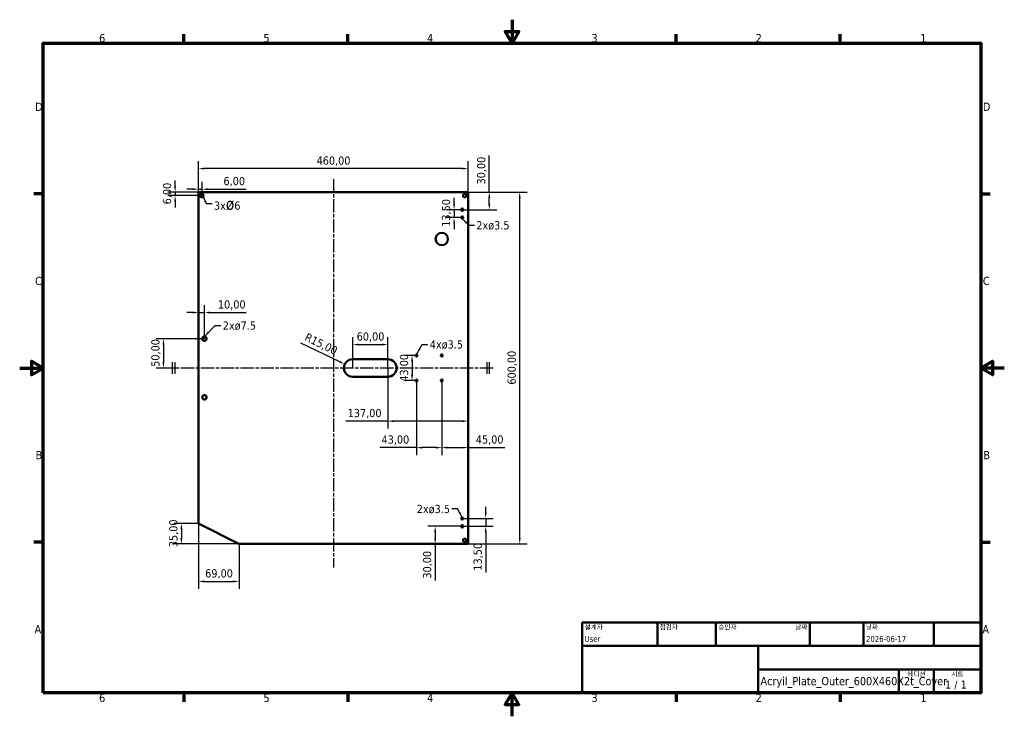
# Model space of a CAD drawing. Header units: millimetres. Extents: x 0 to 1680, y 0 to 1188.
import ezdxf
from ezdxf.enums import TextEntityAlignment as Align

# ---------------------------------------------------------------- set-up
doc = ezdxf.new("R2010")
doc.units = ezdxf.units.MM
doc.header["$LTSCALE"] = 4
doc.linetypes.add('CHAIN', pattern=[0.3543, 0.2362, -0.0295, 0.0591, -0.0295])
for name, color, linetype, lineweight in [('경계(ISO)', 7, 'Continuous', 70), ('기호(ISO)', 7, 'Continuous', 25), ('스케치 형상(ISO)', 7, 'Continuous', 25), ('외형선(ISO)', 7, 'Continuous', 50), ('제목(ISO)', 7, 'Continuous', 50), ('중심선(ISO)', 7, 'Continuous', 25), ('치수(ISO)', 7, 'Continuous', 25)]:
    doc.layers.add(name, color=color, linetype=linetype, lineweight=lineweight)
doc.styles.add('주 텍스트 (ISO)', font='tahoma.ttf')
doc.styles.add('텍스트 스타일39', font='tahoma.ttf')
doc.styles.add('텍스트 스타일41', font='tahoma.ttf')
doc.dimstyles.new('기본값 (ISO)', dxfattribs={"dimscale": 4, "dimtxt": 3.5, "dimasz": 2.5, "dimexe": 3.175, "dimexo": 0, "dimgap": 0.762, "dimtad": 1, "dimzin": 0, "dimtxsty": '주 텍스트 (ISO)', "dimcen": 0.09, "dimdle": 10, "dimclrd": 256, "dimclre": 256, "dimclrt": 256, "dimazin": 0, "dimtfac": 1.001486, "dimtmove": 0, "dimatfit": 3, "dimfxl": 0, "dimtolj": 1, "dimtzin": 0, "dimlwd": -1, "dimlwe": -1, "dimarcsym": 0})
doc.dimstyles.new('기본값 - 방법 1b (ISO)$7', dxfattribs={"dimscale": 4, "dimtxt": 3.5, "dimasz": 2.5, "dimexe": 3.175, "dimexo": 0, "dimgap": 0.762, "dimtad": 1, "dimtoh": 1, "dimtxsty": '주 텍스트 (ISO)', "dimcen": 0.09, "dimdle": 10, "dimclrd": 256, "dimclre": 256, "dimclrt": 256, "dimazin": 2, "dimtfac": 1, "dimtmove": 0, "dimatfit": 3, "dimfxl": 0, "dimtolj": 1, "dimlwd": -1, "dimlwe": -1, "dimarcsym": 0})

# ---------------------------------------------------------------- blocks, each defined once
blk = doc.blocks.new('경계 기본 경계')
at = {"layer": '경계(ISO)'}
for p, q in [((70, 287), (70, 290.9)), ((140, 287), (140, 290.9)), ((280, 287), (280, 290.9)), ((350, 287), (350, 290.9)), ((10, 222.75), (6.1, 222.75)), ((410, 222.75), (413.9, 222.75)), ((10, 74.25), (6.1, 74.25)), ((410, 74.25), (413.9, 74.25)), ((70, 10), (70, 6.1)), ((140, 10), (140, 6.1)), ((280, 10), (280, 6.1)), ((350, 10), (350, 6.1))]:
    blk.add_line(p, q, dxfattribs=at)
at = {"layer": '경계(ISO)', "flags": 128}
for points in [[(210, 297), (210, 287), (207.11, 292), (212.89, 292), (210, 287)], [(10, 10), (10, 287), (410, 287), (410, 10), (10, 10)], [(0, 148.5), (10, 148.5), (5, 151.39), (5, 145.61), (10, 148.5)], [(420, 148.5), (410, 148.5), (415, 151.39), (415, 145.61), (410, 148.5)], [(210, 0), (210, 10), (207.11, 5), (212.89, 5), (210, 10)]]:
    blk.add_lwpolyline(points, dxfattribs=at)
at = {"layer": '경계(ISO)', "char_height": 3.5, "attachment_point": 7, "style": '주 텍스트 (ISO)'}
for s, insert in [('6', (33.88, 287.33)), ('5', (103.98, 287.33)), ('4', (173.78, 287.4)), ('3', (243.91, 287.33)), ('2', (313.94, 287.4)), ('1', (384.21, 287.4)), ('D', (6.57, 258.13)), ('D', (410.87, 258.13)), ('C', (6.56, 183.81)), ('C', (410.86, 183.81)), ('B', (6.78, 109.63)), ('B', (411.08, 109.63)), ('A', (6.36, 35.38)), ('A', (410.66, 35.38)), ('6', (33.88, 6.03)), ('5', (103.98, 6.03)), ('4', (173.78, 6.1)), ('3', (243.91, 6.03)), ('2', (313.94, 6.1)), ('1', (384.21, 6.1))]:
    blk.add_mtext(s, dxfattribs=dict(at, insert=insert))
blk = doc.blocks.new('제목 블록 ISO')
at = {"layer": '제목(ISO)'}
for p, q in [((270.07, 130), (100.07, 130)), ((100.07, 130), (100.07, 100)), ((132.07, 120), (132.07, 130)), ((157.07, 120), (157.07, 130)), ((197.07, 120), (197.07, 130)), ((220.07, 120), (220.07, 130)), ((250.07, 120), (250.07, 130)), ((270.07, 100), (270.07, 130)), ((100.07, 120), (270.07, 120)), ((175.07, 120), (175.07, 100)), ((270.07, 110), (175.07, 110)), ((235.07, 100), (235.07, 110)), ((250.07, 100), (250.07, 110)), ((100.07, 100), (270.07, 100))]:
    blk.add_line(p, q, dxfattribs=at)
at = {"layer": '제목(ISO)', "style": '텍스트 스타일41'}
for s, p in [('설계자', (101.07, 129)), ('점검자', (133.07, 129)), ('승인자', (158.07, 129)), ('날짜', (221.07, 129))]:
    blk.add_text(s, height=2, dxfattribs=at).set_placement(p, align=Align.TOP_LEFT)
blk.add_text('날짜', height=2, dxfattribs=at).set_placement((196.07, 129), align=Align.TOP_RIGHT)
for s, p in [('에디션', (242.57, 109)), ('시트', (260.07, 109))]:
    blk.add_text(s, height=2, dxfattribs=at).set_placement(p, align=Align.TOP_CENTER)
at = {"layer": '제목(ISO)', "style": '주 텍스트 (ISO)'}
blk.add_text('1 / 1 ', height=3.5, dxfattribs=at).set_placement((260.07, 103.5), align=Align.MIDDLE_CENTER)
at = {"layer": '제목(ISO)', "style": '텍스트 스타일39'}
for tag, p in [('작성자', (101.07, 121)), ('점검자', (133.07, 121)), ('엔지니어링_승인자', (158.07, 121)), ('작성_날짜', (221.07, 121))]:
    blk.add_attdef(tag, text='', height=2.5, dxfattribs=at).set_placement(p, align=Align.BOTTOM_LEFT)
blk.add_attdef('엔지니어링_승인_날짜', text='', height=2.5, dxfattribs=at).set_placement((196.07, 121), align=Align.BOTTOM_RIGHT)
at = {"layer": '제목(ISO)', "style": '주 텍스트 (ISO)'}
for tag, p in [('제목', (222.57, 115)), ('회사', (137.41, 109.96)), ('리비전_번호', (242.57, 103.5))]:
    blk.add_attdef(tag, text='', height=3.5, dxfattribs=at).set_placement(p, align=Align.MIDDLE_CENTER)
blk.add_attdef('부품_번호', text='', height=3.5, dxfattribs=at).set_placement((176.07, 105), align=Align.MIDDLE_LEFT)
blk = doc.blocks.new('*D8')
at = {"layer": 'Defpoints', "color": 0, "transparency": 16777216}
for p in [(305.2, 934), (305.2, 894), (765.2, 894)]:
    blk.add_point(p, dxfattribs=at)
at = {"layer": '치수(ISO)', "transparency": 16777216}
for p, q in [((305.2, 894), (305.2, 946.7)), ((765.2, 894), (765.2, 946.7)), ((755.2, 934), (315.2, 934))]:
    blk.add_line(p, q, dxfattribs=at)
for points in [[(315.2, 935.7), (315.2, 932.3), (305.2, 934)], [(755.2, 935.7), (755.2, 932.3), (765.2, 934)]]:
    blk.add_solid(points, dxfattribs=at)
at = {"layer": '치수(ISO)', "transparency": 16777216, "insert": (506.6, 954.8), "char_height": 14, "attachment_point": 1, "style": '주 텍스트 (ISO)'}
blk.add_mtext('\\A1;460,00', dxfattribs=at)
blk = doc.blocks.new('*D9')
at = {"layer": 'Defpoints', "color": 0, "transparency": 16777216}
for p in [(765.2, 894), (853.2, 894), (765.2, 294)]:
    blk.add_point(p, dxfattribs=at)
at = {"layer": '치수(ISO)', "transparency": 16777216}
for p, q in [((765.2, 894), (865.9, 894)), ((853.2, 304), (853.2, 884)), ((765.2, 294), (865.9, 294))]:
    blk.add_line(p, q, dxfattribs=at)
for points in [[(851.5, 884), (854.8, 884), (853.2, 894)], [(851.5, 304), (854.8, 304), (853.2, 294)]]:
    blk.add_solid(points, dxfattribs=at)
at = {"layer": '치수(ISO)', "transparency": 16777216, "insert": (832.4, 565.6), "char_height": 14, "attachment_point": 1, "rotation": 90, "style": '주 텍스트 (ISO)'}
blk.add_mtext('\\A1;600,00', dxfattribs=at)
blk = doc.blocks.new('*D10')
at = {"layer": 'Defpoints', "color": 0, "transparency": 16777216}
for p in [(305.2, 329), (275.9, 294), (374.2, 294)]:
    blk.add_point(p, dxfattribs=at)
at = {"layer": '치수(ISO)', "transparency": 16777216}
for p, q in [((305.2, 329), (263.2, 329)), ((275.9, 319), (275.9, 304)), ((374.2, 294), (263.2, 294))]:
    blk.add_line(p, q, dxfattribs=at)
for points in [[(274.2, 319), (277.6, 319), (275.9, 329)], [(274.2, 304), (277.6, 304), (275.9, 294)]]:
    blk.add_solid(points, dxfattribs=at)
at = {"layer": '치수(ISO)', "transparency": 16777216, "insert": (255.1, 288.4), "char_height": 14, "attachment_point": 1, "rotation": 90, "style": '주 텍스트 (ISO)'}
blk.add_mtext('\\A1;\\fTahoma|b0|i0;35,00\\P', dxfattribs=at)
blk = doc.blocks.new('*D11')
at = {"layer": 'Defpoints', "color": 0, "transparency": 16777216}
for p in [(305.2, 329), (374.2, 294), (374.2, 230)]:
    blk.add_point(p, dxfattribs=at)
at = {"layer": '치수(ISO)', "transparency": 16777216}
for p, q in [((305.2, 329), (305.2, 217.3)), ((374.2, 294), (374.2, 217.3)), ((315.2, 230), (364.2, 230))]:
    blk.add_line(p, q, dxfattribs=at)
for points in [[(315.2, 231.7), (315.2, 228.3), (305.2, 230)], [(364.2, 231.7), (364.2, 228.3), (374.2, 230)]]:
    blk.add_solid(points, dxfattribs=at)
at = {"layer": '치수(ISO)', "transparency": 16777216, "insert": (316.5, 250.8), "char_height": 14, "attachment_point": 1, "style": '주 텍스트 (ISO)'}
blk.add_mtext('\\A1;69,00', dxfattribs=at)
blk = doc.blocks.new('*D12')
at = {"layer": 'Defpoints', "color": 0, "transparency": 16777216}
for p in [(677.2, 615.5), (669.5, 572.5), (677.2, 572.5)]:
    blk.add_point(p, dxfattribs=at)
at = {"layer": '치수(ISO)', "transparency": 16777216}
for p, q in [((677.2, 615.5), (656.8, 615.5)), ((669.5, 605.5), (669.5, 582.5)), ((677.2, 572.5), (656.8, 572.5))]:
    blk.add_line(p, q, dxfattribs=at)
for points in [[(667.8, 605.5), (671.1, 605.5), (669.5, 615.5)], [(667.8, 582.5), (671.1, 582.5), (669.5, 572.5)]]:
    blk.add_solid(points, dxfattribs=at)
at = {"layer": '치수(ISO)', "transparency": 16777216, "insert": (648.7, 570.6), "char_height": 14, "attachment_point": 1, "rotation": 90, "style": '주 텍스트 (ISO)'}
blk.add_mtext('\\A1;43,00', dxfattribs=at)
blk = doc.blocks.new('*D13')
at = {"layer": 'Defpoints', "color": 0, "transparency": 16777216}
for p in [(677.2, 572.5), (720.2, 572.5), (677.2, 458.2)]:
    blk.add_point(p, dxfattribs=at)
at = {"layer": '치수(ISO)', "transparency": 16777216}
for p, q in [((677.2, 572.5), (677.2, 445.5)), ((720.2, 572.5), (720.2, 445.5)), ((677.2, 458.2), (614.4, 458.2)), ((710.2, 458.2), (687.2, 458.2))]:
    blk.add_line(p, q, dxfattribs=at)
for points in [[(687.2, 459.8), (687.2, 456.5), (677.2, 458.2)], [(710.2, 459.8), (710.2, 456.5), (720.2, 458.2)]]:
    blk.add_solid(points, dxfattribs=at)
at = {"layer": '치수(ISO)', "transparency": 16777216, "insert": (617.4, 479), "char_height": 14, "attachment_point": 1, "style": '주 텍스트 (ISO)'}
blk.add_mtext('\\A1;43,00', dxfattribs=at)
blk = doc.blocks.new('*D14')
at = {"layer": 'Defpoints', "color": 0, "transparency": 16777216}
for p in [(628.2, 634), (568.2, 594), (628.2, 594)]:
    blk.add_point(p, dxfattribs=at)
at = {"layer": '치수(ISO)', "transparency": 16777216}
for p, q in [((568.2, 594), (568.2, 646.7)), ((628.2, 594), (628.2, 646.7)), ((578.2, 634), (618.2, 634))]:
    blk.add_line(p, q, dxfattribs=at)
for points in [[(578.2, 635.7), (578.2, 632.3), (568.2, 634)], [(618.2, 635.7), (618.2, 632.3), (628.2, 634)]]:
    blk.add_solid(points, dxfattribs=at)
at = {"layer": '치수(ISO)', "transparency": 16777216, "insert": (575, 654.8), "char_height": 14, "attachment_point": 1, "style": '주 텍스트 (ISO)'}
blk.add_mtext('\\A1;60,00', dxfattribs=at)
blk = doc.blocks.new('*D15')
at = {"layer": 'Defpoints', "color": 0, "transparency": 16777216}
for p in [(554.7, 600.5), (568.2, 594)]:
    blk.add_point(p, dxfattribs=at)
at = {"layer": '치수(ISO)', "transparency": 16777216}
blk.add_line((479.2, 636.9), (545.7, 604.9), dxfattribs=at)
blk.add_solid([(546.4, 606.4), (544.9, 603.4), (554.7, 600.5)], dxfattribs=at)
at = {"layer": '치수(ISO)', "transparency": 16777216, "insert": (491, 654.3), "char_height": 14, "attachment_point": 1, "rotation": 334.2621, "style": '주 텍스트 (ISO)'}
blk.add_mtext('\\A1;R15,00', dxfattribs=at)
blk = doc.blocks.new('*D16')
at = {"layer": 'Defpoints', "color": 0, "transparency": 16777216}
for p in [(305.2, 898.9), (305.2, 894), (311.2, 888)]:
    blk.add_point(p, dxfattribs=at)
at = {"layer": '치수(ISO)', "transparency": 16777216}
for p, q in [((305.2, 894), (305.2, 911.6)), ((311.2, 888), (311.2, 911.6)), ((295.2, 898.9), (285.2, 898.9)), ((305.2, 898.9), (311.2, 898.9)), ((321.2, 898.9), (386.5, 898.9))]:
    blk.add_line(p, q, dxfattribs=at)
for points in [[(295.2, 900.6), (295.2, 897.3), (305.2, 898.9)], [(321.2, 900.6), (321.2, 897.3), (311.2, 898.9)]]:
    blk.add_solid(points, dxfattribs=at)
at = {"layer": '치수(ISO)', "transparency": 16777216, "insert": (347.7, 919.8), "char_height": 14, "attachment_point": 1, "style": '주 텍스트 (ISO)'}
blk.add_mtext('\\A1;6,00', dxfattribs=at)
blk = doc.blocks.new('*D17')
at = {"layer": 'Defpoints', "color": 0, "transparency": 16777216}
for p in [(305.2, 894), (265.2, 888), (311.2, 888)]:
    blk.add_point(p, dxfattribs=at)
at = {"layer": '치수(ISO)', "transparency": 16777216}
for p, q in [((265.2, 904), (265.2, 914)), ((305.2, 894), (252.5, 894)), ((265.2, 894), (265.2, 888)), ((311.2, 888), (252.5, 888)), ((265.2, 878), (265.2, 868))]:
    blk.add_line(p, q, dxfattribs=at)
for points in [[(263.5, 904), (266.8, 904), (265.2, 894)], [(263.5, 878), (266.8, 878), (265.2, 888)]]:
    blk.add_solid(points, dxfattribs=at)
at = {"layer": '치수(ISO)', "transparency": 16777216, "insert": (244.4, 873.1), "char_height": 14, "attachment_point": 1, "rotation": 90, "style": '주 텍스트 (ISO)'}
blk.add_mtext('\\A1;6,00', dxfattribs=at)
blk = doc.blocks.new('*D18')
at = {"layer": 'Defpoints', "color": 0, "transparency": 16777216}
for p in [(720.2, 572.5), (765.2, 503.4), (720.2, 458.2)]:
    blk.add_point(p, dxfattribs=at)
at = {"layer": '치수(ISO)', "transparency": 16777216}
for p, q in [((720.2, 572.5), (720.2, 445.5)), ((730.2, 458.2), (755.2, 458.2)), ((765.2, 458.2), (828, 458.2))]:
    blk.add_line(p, q, dxfattribs=at)
for points in [[(730.2, 459.9), (730.2, 456.6), (720.2, 458.2)], [(755.2, 459.9), (755.2, 456.6), (765.2, 458.2)]]:
    blk.add_solid(points, dxfattribs=at)
at = {"layer": '치수(ISO)', "transparency": 16777216, "insert": (778.2, 479.1), "char_height": 14, "attachment_point": 1, "style": '주 텍스트 (ISO)'}
blk.add_mtext('\\A1;45,00', dxfattribs=at)
blk = doc.blocks.new('*D19')
at = {"layer": 'Defpoints', "color": 0, "transparency": 16777216}
for p in [(628.2, 594), (765.2, 503.4), (765.2, 503.4)]:
    blk.add_point(p, dxfattribs=at)
at = {"layer": '치수(ISO)', "transparency": 16777216}
for p, q in [((628.2, 594), (628.2, 490.7)), ((628.2, 503.4), (556.6, 503.4)), ((755.2, 503.4), (638.2, 503.4))]:
    blk.add_line(p, q, dxfattribs=at)
for points in [[(638.2, 505), (638.2, 501.7), (628.2, 503.4)], [(755.2, 505), (755.2, 501.7), (765.2, 503.4)]]:
    blk.add_solid(points, dxfattribs=at)
at = {"layer": '치수(ISO)', "transparency": 16777216, "insert": (559.6, 524.2), "char_height": 14, "attachment_point": 1, "style": '주 텍스트 (ISO)'}
blk.add_mtext('\\A1;137,00', dxfattribs=at)
blk = doc.blocks.new('*D20')
at = {"layer": 'Defpoints', "color": 0, "transparency": 16777216}
for p in [(315.2, 644), (245.3, 594), (252.8, 594)]:
    blk.add_point(p, dxfattribs=at)
at = {"layer": '치수(ISO)', "transparency": 16777216}
for p, q in [((315.2, 644), (232.6, 644)), ((245.3, 634), (245.3, 604)), ((252.8, 594), (232.6, 594))]:
    blk.add_line(p, q, dxfattribs=at)
for points in [[(243.6, 634), (247, 634), (245.3, 644)], [(243.6, 604), (247, 604), (245.3, 594)]]:
    blk.add_solid(points, dxfattribs=at)
at = {"layer": '치수(ISO)', "transparency": 16777216, "insert": (224.5, 596), "char_height": 14, "attachment_point": 1, "rotation": 90, "style": '주 텍스트 (ISO)'}
blk.add_mtext('\\A1;50,00', dxfattribs=at)
blk = doc.blocks.new('*D21')
at = {"layer": 'Defpoints', "color": 0, "transparency": 16777216}
for p in [(305.2, 679), (315.2, 688.6), (315.2, 644)]:
    blk.add_point(p, dxfattribs=at)
at = {"layer": '치수(ISO)', "transparency": 16777216}
for p, q in [((315.2, 644), (315.2, 701.3)), ((295.2, 688.6), (285.2, 688.6)), ((305.2, 688.6), (315.2, 688.6)), ((325.2, 688.6), (386.2, 688.6))]:
    blk.add_line(p, q, dxfattribs=at)
for points in [[(295.2, 690.3), (295.2, 686.9), (305.2, 688.6)], [(325.2, 690.3), (325.2, 686.9), (315.2, 688.6)]]:
    blk.add_solid(points, dxfattribs=at)
at = {"layer": '치수(ISO)', "transparency": 16777216, "insert": (338.2, 709.4), "char_height": 14, "attachment_point": 1, "style": '주 텍스트 (ISO)'}
blk.add_mtext('\\A1;10,00', dxfattribs=at)
blk = doc.blocks.new('*D22')
at = {"layer": 'Defpoints', "color": 0, "transparency": 16777216}
for p in [(755.2, 864), (741.2, 850.5), (755.2, 850.5)]:
    blk.add_point(p, dxfattribs=at)
at = {"layer": '치수(ISO)', "transparency": 16777216}
for p, q in [((741.2, 874), (741.2, 884)), ((755.2, 864), (728.5, 864)), ((741.2, 864), (741.2, 850.5)), ((755.2, 850.5), (728.5, 850.5)), ((741.2, 840.5), (741.2, 830.5))]:
    blk.add_line(p, q, dxfattribs=at)
for points in [[(739.6, 874), (742.9, 874), (741.2, 864)], [(739.6, 840.5), (742.9, 840.5), (741.2, 850.5)]]:
    blk.add_solid(points, dxfattribs=at)
at = {"layer": '치수(ISO)', "transparency": 16777216, "insert": (720.4, 834.8), "char_height": 14, "attachment_point": 1, "rotation": 90, "style": '주 텍스트 (ISO)'}
blk.add_mtext('\\A1;13,50', dxfattribs=at)
blk = doc.blocks.new('*D23')
at = {"layer": 'Defpoints', "color": 0, "transparency": 16777216}
for p in [(765.2, 894), (755.2, 864), (801.2, 864)]:
    blk.add_point(p, dxfattribs=at)
at = {"layer": '치수(ISO)', "transparency": 16777216}
for p, q in [((801.2, 894), (801.2, 956.3)), ((765.2, 894), (813.9, 894)), ((801.2, 874), (801.2, 884)), ((755.2, 864), (813.9, 864))]:
    blk.add_line(p, q, dxfattribs=at)
for points in [[(799.6, 884), (802.9, 884), (801.2, 894)], [(799.6, 874), (802.9, 874), (801.2, 864)]]:
    blk.add_solid(points, dxfattribs=at)
at = {"layer": '치수(ISO)', "transparency": 16777216, "insert": (780.4, 907), "char_height": 14, "attachment_point": 1, "rotation": 90, "style": '주 텍스트 (ISO)'}
blk.add_mtext('\\A1;30,00', dxfattribs=at)
blk = doc.blocks.new('*D24')
at = {"layer": 'Defpoints', "color": 0, "transparency": 16777216}
for p in [(755.2, 324), (708.9, 294), (741.3, 294)]:
    blk.add_point(p, dxfattribs=at)
at = {"layer": '치수(ISO)', "transparency": 16777216}
for p, q in [((755.2, 324), (696.2, 324)), ((708.9, 314), (708.9, 304)), ((708.9, 294), (708.9, 231.7))]:
    blk.add_line(p, q, dxfattribs=at)
for points in [[(707.3, 314), (710.6, 314), (708.9, 324)], [(707.3, 304), (710.6, 304), (708.9, 294)]]:
    blk.add_solid(points, dxfattribs=at)
at = {"layer": '치수(ISO)', "transparency": 16777216, "insert": (688.1, 234.8), "char_height": 14, "attachment_point": 1, "rotation": 90, "style": '주 텍스트 (ISO)'}
blk.add_mtext('\\A1;30,00', dxfattribs=at)
blk = doc.blocks.new('*D25')
at = {"layer": 'Defpoints', "color": 0, "transparency": 16777216}
for p in [(755.2, 337.5), (755.2, 324), (795.2, 324)]:
    blk.add_point(p, dxfattribs=at)
at = {"layer": '치수(ISO)', "transparency": 16777216}
for p, q in [((795.2, 347.5), (795.2, 357.5)), ((755.2, 337.5), (807.9, 337.5)), ((795.2, 337.5), (795.2, 324)), ((755.2, 324), (807.9, 324)), ((795.2, 314), (795.2, 245.4))]:
    blk.add_line(p, q, dxfattribs=at)
for points in [[(793.5, 347.5), (796.8, 347.5), (795.2, 337.5)], [(793.5, 314), (796.8, 314), (795.2, 324)]]:
    blk.add_solid(points, dxfattribs=at)
at = {"layer": '치수(ISO)', "transparency": 16777216, "insert": (774.4, 248.4), "char_height": 14, "attachment_point": 1, "rotation": 90, "style": '주 텍스트 (ISO)'}
blk.add_mtext('\\A1;13,50', dxfattribs=at)
blk = doc.blocks.new('가로대칭')
at = {"layer": '스케치 형상(ISO)'}
for p, q in [((-0.5, 2.5), (-0.5, -2.5)), ((0.5, 2.5), (0.5, -2.5))]:
    blk.add_line(p, q, dxfattribs=at)

msp = doc.modelspace()

# ---------------------------------------------------------------- linework, layer by layer
at = {"layer": '외형선(ISO)'}
for p, q in [((765.174, 894), (305.174, 894)), ((305.174, 894), (305.174, 329)), ((765.174, 294), (765.174, 894)), ((568.174, 609), (628.174, 609)), ((628.174, 579), (568.174, 579)), ((305.174, 329), (374.174, 294)), ((374.174, 294), (765.174, 294))]:
    msp.add_line(p, q, dxfattribs=at)
for centre, radius in [((311.174, 888), 3), ((759.174, 888), 3), ((755.174, 864), 1.75), ((755.174, 850.5), 1.75), ((720.174, 814), 10.5), ((315.174, 644), 3.75), ((677.174, 615.5), 1.75), ((720.174, 615.5), 1.75), ((677.174, 572.5), 1.75), ((720.174, 572.5), 1.75), ((315.174, 544), 3.75), ((755.174, 337.5), 1.75), ((755.174, 324), 1.75), ((759.174, 300), 3)]:
    msp.add_circle(centre, radius, dxfattribs=at)
for centre, start, end in [((568.174, 594), 90, 270), ((628.174, 594), 270, 90)]:
    msp.add_arc(centre, 15, start, end, dxfattribs=at)
at = {"layer": '중심선(ISO)', "linetype": 'CHAIN', "ltscale": 23.990969}
for p, q in [((535.174, 915.867), (535.174, 253.693)), ((807.665, 594), (252.84, 594))]:
    msp.add_line(p, q, dxfattribs=at)

# ---------------------------------------------------------------- block references
at = {"xscale": 4, "yscale": 4, "zscale": 4}
for name, p in [('경계 기본 경계', (0, 0)), ('가로대칭', (262.425, 594)), ('가로대칭', (798.908, 594))]:
    msp.add_blockref(name, p, dxfattribs=at)
msp.add_blockref('제목 블록 ISO', (559.714, -360), dxfattribs=at).add_auto_attribs({'부품_번호': 'Acryil_Plate_Outer_600X460X2t_Cover', '작성자': 'User', '작성_날짜': '2026-06-17'})

# ---------------------------------------------------------------- texts
at = {"layer": '기호(ISO)', "char_height": 14, "style": '주 텍스트 (ISO)'}
for s, insert, width, attachment_point in [('\\fTahoma|b0|i0;{\\H14.0000;3x}\\fTahoma|b0|i0;{\\H20.0000;ø}\\fTahoma|b0|i0;{\\H14.0000;6}', (331.458, 862.703), 45.4684, 7), ('\\fTahoma|b0|i0;4xø3.5', (699.655, 641.192), 57.32739, 1)]:
    msp.add_mtext(s, dxfattribs=dict(at, insert=insert, width=width, attachment_point=attachment_point))
at = {"layer": '기호(ISO)', "char_height": 14, "width": 57.32739, "line_spacing_factor": 1.714286, "style": '주 텍스트 (ISO)'}
for s, insert, attachment_point in [('\\fTahoma|b0|i0;2xø3.5\\P', (779.112, 844.388), 1), ('\\fTahoma|b0|i0;2xø7.5\\P', (346.513, 673.361), 1), ('\\fTahoma|b0|i0;2xø3.5\\P', (734.18, 360.557), 3)]:
    msp.add_mtext(s, dxfattribs=dict(at, insert=insert, attachment_point=attachment_point))

# ---------------------------------------------------------------- dimensions: what is measured, and where the dimension line sits
at = {"layer": '치수(ISO)'}
for base, p1, p2, angle, override, picture, middle in [((305.174, 934), (765.174, 894), (305.174, 894), 180, {"dimgap": 0.762, "dimdec": 2, "dimtol": 0, "dimlim": 0, "dimtp": 0, "dimtm": 0, "dimtdec": 2, "dimtofl": 0, "dimatfit": 1}, '*D8', (535.174, 934)), ((801.249, 864), (765.174, 894), (755.174, 864), 90, {"dimgap": 0.762, "dimdec": 2, "dimtol": 0, "dimlim": 0, "dimtp": 0, "dimtm": 0, "dimtdec": 2, "dimtofl": 0, "dimatfit": 2}, '*D23', (801.249, 930.14)), ((265.174, 888), (305.174, 894), (311.174, 888), 90, {"dimgap": 0.762, "dimdec": 2, "dimtol": 0, "dimlim": 0, "dimtp": 0, "dimtm": 0, "dimtdec": 2, "dimtofl": 1, "dimatfit": 1}, '*D17', (265.174, 891)), ((305.174, 898.943), (311.174, 888), (305.174, 894), 180, {"dimgap": 0.762, "dimdec": 2, "dimtol": 0, "dimlim": 0, "dimtp": 0, "dimtm": 0, "dimtdec": 2, "dimtofl": 1, "dimatfit": 1}, '*D16', (365.599, 898.943)), ((853.174, 894), (765.174, 294), (765.174, 894), 90, {"dimgap": 0.762, "dimdec": 2, "dimtol": 0, "dimlim": 0, "dimtp": 0, "dimtm": 0, "dimtdec": 2, "dimtofl": 0, "dimatfit": 1}, '*D9', (853.174, 594)), ((741.245, 850.5), (755.174, 864), (755.174, 850.5), 90, {"dimgap": 0.762, "dimdec": 2, "dimtol": 0, "dimlim": 0, "dimtp": 0, "dimtm": 0, "dimtdec": 2, "dimtofl": 1, "dimatfit": 1}, '*D22', (741.245, 857.25)), ((315.174, 688.584), (305.174, 678.984), (315.174, 644), 180, {"dimgap": 0.762, "dimdec": 2, "dimse1": 1, "dimtol": 0, "dimlim": 0, "dimtp": 0, "dimtm": 0, "dimtdec": 2, "dimtofl": 1, "dimatfit": 1}, '*D21', (360.707, 688.584)), ((245.31, 594), (315.174, 644), (252.84, 594), 90, {"dimgap": 0.762, "dimdec": 2, "dimtol": 0, "dimlim": 0, "dimtp": 0, "dimtm": 0, "dimtdec": 2, "dimtofl": 0, "dimatfit": 1}, '*D20', (245.31, 619)), ((628.174, 634), (568.174, 594), (628.174, 594), 180, {"dimgap": 0.762, "dimdec": 2, "dimtol": 0, "dimlim": 0, "dimtp": 0, "dimtm": 0, "dimtdec": 2, "dimtofl": 0, "dimatfit": 1}, '*D14', (598.174, 634)), ((669.482, 572.5), (677.174, 615.5), (677.174, 572.5), 90, {"dimgap": 0.762, "dimdec": 2, "dimtol": 0, "dimlim": 0, "dimtp": 0, "dimtm": 0, "dimtdec": 2, "dimtofl": 0, "dimatfit": 1}, '*D12', (669.482, 594)), ((677.174, 458.152), (720.174, 572.5), (677.174, 572.5), 180, {"dimgap": 0.762, "dimdec": 2, "dimtol": 0, "dimlim": 0, "dimtp": 0, "dimtm": 0, "dimtdec": 2, "dimtofl": 0, "dimatfit": 2}, '*D13', (640.766, 458.152)), ((795.174, 324), (755.174, 337.5), (755.174, 324), 90, {"dimgap": 0.762, "dimdec": 2, "dimtol": 0, "dimlim": 0, "dimtp": 0, "dimtm": 0, "dimtdec": 2, "dimtofl": 1, "dimatfit": 1}, '*D25', (795.174, 270.906)), ((374.174, 230), (305.174, 329), (374.174, 294), 180, {"dimgap": 0.762, "dimdec": 2, "dimtol": 0, "dimlim": 0, "dimtp": 0, "dimtm": 0, "dimtdec": 2, "dimtofl": 0, "dimatfit": 1}, '*D11', (339.674, 230)), ((708.936, 294), (755.174, 324), (741.339, 294), 270, {"dimgap": 0.762, "dimdec": 2, "dimse2": 1, "dimtol": 0, "dimlim": 0, "dimtp": 0, "dimtm": 0, "dimtdec": 2, "dimtofl": 0, "dimatfit": 2}, '*D24', (708.936, 257.86))]:
    dim = msp.add_linear_dim(base=base, p1=p1, p2=p2, angle=angle, dimstyle='기본값 (ISO)', override=override, dxfattribs=at)
    dim.commit()
    dim.dimension.update_dxf_attribs({"geometry": picture, "text_midpoint": middle, "dimtype": 160})
dim = msp.add_radius_dim(center=(568.174, 594), mpoint=(554.662, 600.514), dimstyle='기본값 (ISO)', override={"dimgap": 0.762, "dimdec": 2, "dimlfac": 1, "dimcen": 0, "dimtol": 0, "dimlim": 0, "dimtp": 0, "dimtm": 0, "dimtdec": 2, "dimtofl": 0}, dxfattribs=at)
dim.commit()
dim.dimension.update_dxf_attribs({"geometry": '*D15', "text_midpoint": (513.126, 633.78)})
for base, p1, p2, override, picture, middle in [((765.174, 503.366), (628.174, 594), (765.174, 503.366), {"dimgap": 0.762, "dimdec": 2, "dimse2": 1, "dimtol": 0, "dimlim": 0, "dimtp": 0, "dimtm": 0, "dimtdec": 2, "dimtofl": 0, "dimatfit": 2}, '*D19', (587.384, 503.366)), ((720.174, 458.248), (765.174, 503.366), (720.174, 572.5), {"dimgap": 0.762, "dimdec": 2, "dimse1": 1, "dimtol": 0, "dimlim": 0, "dimtp": 0, "dimtm": 0, "dimtdec": 2, "dimtofl": 0, "dimatfit": 2}, '*D18', (801.582, 458.248))]:
    dim = msp.add_linear_dim(base=base, p1=p1, p2=p2, dimstyle='기본값 (ISO)', override=override, dxfattribs=at)
    dim.commit()
    dim.dimension.update_dxf_attribs({"geometry": picture, "text_midpoint": middle, "dimtype": 160})
dim = msp.add_linear_dim(base=(275.904, 294), p1=(305.174, 329), p2=(374.174, 294), angle=90, text='\\fTahoma|b0|i0;<>\\P', dimstyle='기본값 (ISO)', override={"dimgap": 0.762, "dimdec": 2, "dimtol": 0, "dimlim": 0, "dimtp": 0, "dimtm": 0, "dimtdec": 2, "dimtofl": 0, "dimatfit": 1, "dimtvp": -0.25}, dxfattribs=at)
dim.commit()
dim.dimension.update_dxf_attribs({"geometry": '*D10', "text_midpoint": (275.904, 311.5), "dimtype": 160})

# ---------------------------------------------------------------- leaders
at = {"layer": '기호(ISO)', "annotation_type": 0, "has_hookline": 1}
for points, hookline_direction, text_width in [([(313.224, 885.81), (318.41, 874.369), (328.41, 874.369)], 0, 43.952), ([(755.174, 848.75), (766.064, 837.388), (776.064, 837.388)], 0, 55.323), ([(315.174, 647.75), (333.465, 666.361), (343.465, 666.361)], 0, 55.323), ([(677.174, 617.25), (686.607, 634.192), (696.607, 634.192)], 0, 55.972), ([(755.174, 339.25), (747.228, 353.557), (737.228, 353.557)], 1, 55.323)]:
    msp.add_leader(points, dimstyle='기본값 - 방법 1b (ISO)$7', override={"dimtad": 0}, dxfattribs=dict(at, hookline_direction=hookline_direction, text_width=text_width))

doc.saveas('drawing.dxf')
